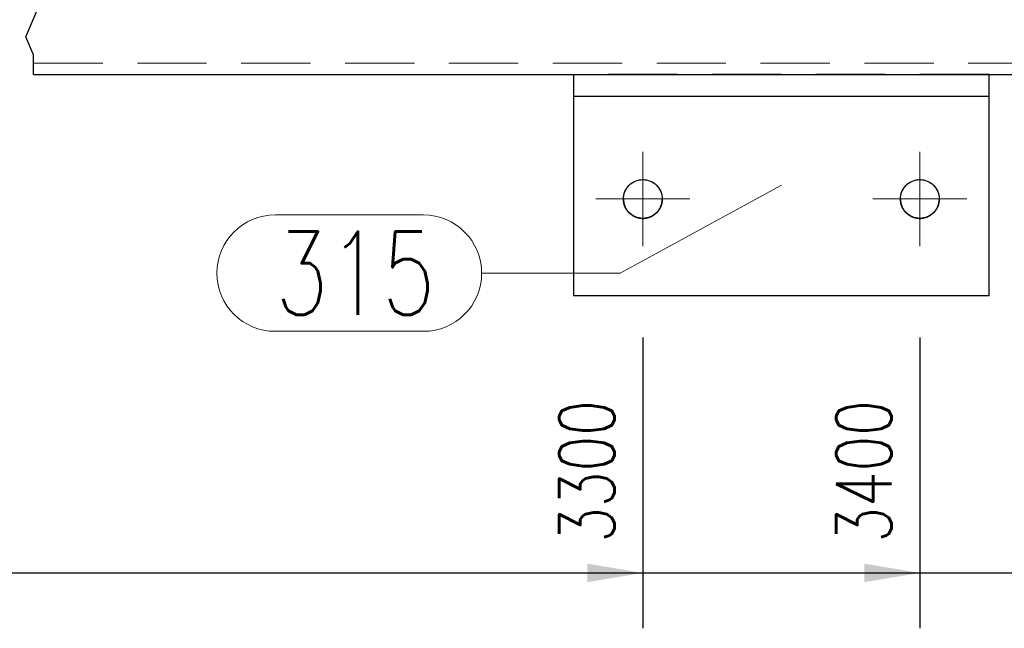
# Model space of a CAD drawing. Header units: millimetres. Extents: x -122 to 731, y 8645 to 9314.
# Tile 6 of 40: x 93 to 129, y 8845 to 8867. Entities that reach past the tile are written whole.
import ezdxf

# ---------------------------------------------------------------- set-up
doc = ezdxf.new("R2010")
doc.units = ezdxf.units.MM
doc.header["$LTSCALE"] = 10
doc.linetypes.add('HIDDEN', pattern=[0.375, 0.25, -0.125])
doc.linetypes.add('MITTE', pattern=[2, 1.25, -0.25, 0.25, -0.25])
doc.layers.get('Defpoints').update_dxf_attribs({"color": 1})
for name, color, linetype, lineweight in [('PS_DIM', 4, 'Continuous', 13), ('PS_Hidden', 2, 'HIDDEN', 9), ('PS_Mid', 5, 'MITTE', 15), ('PS_Pos', 1, 'Continuous', 15), ('PS_Shape', 161, 'Continuous', 30), ('PS_SOLID', 7, 'Continuous', 30)]:
    doc.layers.add(name, color=color, linetype=linetype, lineweight=lineweight)
doc.styles.add('simplex', font='simplex.shx', dxfattribs={"width": 0.75})
doc.dimstyles.new('1_10_GŁ_DS1-LS10', dxfattribs={"dimtxt": 2, "dimasz": 2, "dimexe": 2, "dimexo": 5, "dimgap": 1, "dimtad": 1, "dimjust": 4, "dimdec": 0, "dimlfac": 10, "dimtxsty": 'simplex', "dimblk1": 'NONE', "dimsah": 1, "dimcen": 2, "dimclrd": 256, "dimclre": 256, "dimclrt": 3, "dimadec": 1, "dimazin": 0, "dimtfac": 1, "dimtdec": 0, "dimtmove": 2, "dimatfit": 3, "dimfxl": 1, "dimarcsym": 0})

# ---------------------------------------------------------------- blocks, each defined once
blk = doc.blocks.new('*D226')
at = {"layer": 'Defpoints', "color": 0, "transparency": 16777216}
for p in [(25.154, 8864.595), (115.654, 8860.096), (115.654, 8846.596)]:
    blk.add_point(p, dxfattribs=at)
at = {"layer": 'PS_DIM', "lineweight": -2, "transparency": 16777216}
for p, q in [((25.154, 8859.595), (25.154, 8844.596)), ((115.654, 8855.096), (115.654, 8844.596)), ((25.154, 8846.596), (113.654, 8846.596))]:
    blk.add_line(p, q, dxfattribs=at)
at = {"layer": 'PS_DIM', "transparency": 16777216}
blk.add_solid([(113.654, 8846.929), (113.654, 8846.262), (115.654, 8846.596)], dxfattribs=at)
at = {"layer": 'PS_DIM', "color": 3, "transparency": 16777216, "insert": (113.634, 8850.259), "char_height": 2, "attachment_point": 5, "rotation": 90, "style": 'simplex'}
blk.add_mtext('3300', dxfattribs=at)
blk = doc.blocks.new('_None')
blk = doc.blocks.new('*D227')
at = {"layer": 'Defpoints', "color": 0, "transparency": 16777216}
for p in [(25.154, 8864.595), (125.654, 8860.096), (125.654, 8846.596)]:
    blk.add_point(p, dxfattribs=at)
at = {"layer": 'PS_DIM', "lineweight": -2, "transparency": 16777216}
for p, q in [((25.154, 8859.595), (25.154, 8844.596)), ((125.654, 8855.096), (125.654, 8844.596)), ((25.154, 8846.596), (123.654, 8846.596))]:
    blk.add_line(p, q, dxfattribs=at)
at = {"layer": 'PS_DIM', "transparency": 16777216}
blk.add_solid([(123.654, 8846.929), (123.654, 8846.262), (125.654, 8846.596)], dxfattribs=at)
at = {"layer": 'PS_DIM', "color": 3, "transparency": 16777216, "insert": (123.634, 8850.259), "char_height": 2, "attachment_point": 5, "rotation": 90, "style": 'simplex'}
blk.add_mtext('3400', dxfattribs=at)
blk = doc.blocks.new('*D228')
at = {"layer": 'Defpoints', "color": 0, "transparency": 16777216}
for p in [(25.154, 8864.595), (220.464, 8859.595), (220.464, 8846.596)]:
    blk.add_point(p, dxfattribs=at)
at = {"layer": 'PS_DIM', "lineweight": -2, "transparency": 16777216}
for p, q in [((25.154, 8859.595), (25.154, 8844.596)), ((220.464, 8854.595), (220.464, 8844.596)), ((25.154, 8846.596), (218.464, 8846.596))]:
    blk.add_line(p, q, dxfattribs=at)
at = {"layer": 'PS_DIM', "transparency": 16777216}
blk.add_solid([(218.464, 8846.929), (218.464, 8846.262), (220.464, 8846.596)], dxfattribs=at)
at = {"layer": 'PS_DIM', "color": 3, "transparency": 16777216, "insert": (218.444, 8850.259), "char_height": 2, "attachment_point": 5, "rotation": 90, "style": 'simplex'}
blk.add_mtext('7802', dxfattribs=at)
blk = doc.blocks.new('*X431')
at = {"color": 1}
for p, q in [((93.379, 8865.952), (93.929, 8867.252)), ((93.654, 8865.301), (93.379, 8865.952)), ((93.654, 8864.595), (93.654, 8865.301))]:
    blk.add_line(p, q, dxfattribs=at)
at = {"layer": 'PS_Hidden', "color": 2, "linetype": 'HIDDEN'}
for p, q in [((93.654, 8864.995), (147.654, 8864.995)), ((113.154, 8864.596), (113.154, 8864.595)), ((128.154, 8864.596), (113.154, 8864.596)), ((128.154, 8864.595), (128.154, 8864.596)), ((115.072, 8860.484), (115.054, 8860.455)), ((115.092, 8860.513), (115.072, 8860.484)), ((115.113, 8860.54), (115.092, 8860.513)), ((115.136, 8860.566), (115.113, 8860.54)), ((115.159, 8860.591), (115.136, 8860.566)), ((115.184, 8860.614), (115.159, 8860.591)), ((115.21, 8860.637), (115.184, 8860.614)), ((115.237, 8860.658), (115.21, 8860.637)), ((115.265, 8860.678), (115.237, 8860.658)), ((115.294, 8860.696), (115.265, 8860.678)), ((115.324, 8860.713), (115.294, 8860.696)), ((115.355, 8860.728), (115.324, 8860.713)), ((115.386, 8860.742), (115.355, 8860.728)), ((115.418, 8860.755), (115.386, 8860.742)), ((115.451, 8860.765), (115.418, 8860.755)), ((115.484, 8860.775), (115.451, 8860.765)), ((115.518, 8860.782), (115.484, 8860.775)), ((115.551, 8860.788), (115.518, 8860.782)), ((115.586, 8860.792), (115.551, 8860.788)), ((115.62, 8860.795), (115.586, 8860.792)), ((115.654, 8860.796), (115.62, 8860.795)), ((115.689, 8860.795), (115.654, 8860.796)), ((115.723, 8860.792), (115.689, 8860.795)), ((115.757, 8860.788), (115.723, 8860.792)), ((115.791, 8860.782), (115.757, 8860.788)), ((115.824, 8860.775), (115.791, 8860.782)), ((115.857, 8860.765), (115.824, 8860.775)), ((115.89, 8860.755), (115.857, 8860.765)), ((115.922, 8860.742), (115.89, 8860.755)), ((115.953, 8860.728), (115.922, 8860.742)), ((115.984, 8860.713), (115.953, 8860.728)), ((116.014, 8860.696), (115.984, 8860.713)), ((116.043, 8860.678), (116.014, 8860.696)), ((116.071, 8860.658), (116.043, 8860.678)), ((116.098, 8860.637), (116.071, 8860.658)), ((116.124, 8860.614), (116.098, 8860.637)), ((116.149, 8860.591), (116.124, 8860.614)), ((116.173, 8860.566), (116.149, 8860.591)), ((116.195, 8860.54), (116.173, 8860.566)), ((116.216, 8860.513), (116.195, 8860.54)), ((116.236, 8860.484), (116.216, 8860.513)), ((116.255, 8860.455), (116.236, 8860.484)), ((125.072, 8860.484), (125.054, 8860.455)), ((125.092, 8860.513), (125.072, 8860.484)), ((125.113, 8860.54), (125.092, 8860.513)), ((125.136, 8860.566), (125.113, 8860.54)), ((125.159, 8860.591), (125.136, 8860.566)), ((125.184, 8860.614), (125.159, 8860.591)), ((125.21, 8860.637), (125.184, 8860.614)), ((125.237, 8860.658), (125.21, 8860.637)), ((125.265, 8860.678), (125.237, 8860.658)), ((125.294, 8860.696), (125.265, 8860.678)), ((125.324, 8860.713), (125.294, 8860.696)), ((125.355, 8860.728), (125.324, 8860.713)), ((125.386, 8860.742), (125.355, 8860.728)), ((125.418, 8860.755), (125.386, 8860.742)), ((125.451, 8860.765), (125.418, 8860.755)), ((125.484, 8860.775), (125.451, 8860.765)), ((125.518, 8860.782), (125.484, 8860.775)), ((125.551, 8860.788), (125.518, 8860.782)), ((125.586, 8860.792), (125.551, 8860.788)), ((125.62, 8860.795), (125.586, 8860.792)), ((125.654, 8860.796), (125.62, 8860.795)), ((125.689, 8860.795), (125.654, 8860.796)), ((125.723, 8860.792), (125.689, 8860.795)), ((125.757, 8860.788), (125.723, 8860.792)), ((125.791, 8860.782), (125.757, 8860.788)), ((125.824, 8860.775), (125.791, 8860.782)), ((125.857, 8860.765), (125.824, 8860.775)), ((125.89, 8860.755), (125.857, 8860.765)), ((125.922, 8860.742), (125.89, 8860.755)), ((125.953, 8860.728), (125.922, 8860.742)), ((125.984, 8860.713), (125.953, 8860.728)), ((126.014, 8860.696), (125.984, 8860.713)), ((126.043, 8860.678), (126.014, 8860.696)), ((126.071, 8860.658), (126.043, 8860.678)), ((126.098, 8860.637), (126.071, 8860.658)), ((126.124, 8860.614), (126.098, 8860.637)), ((126.149, 8860.591), (126.124, 8860.614)), ((126.173, 8860.566), (126.149, 8860.591)), ((126.195, 8860.54), (126.173, 8860.566)), ((126.216, 8860.513), (126.195, 8860.54)), ((126.236, 8860.484), (126.216, 8860.513)), ((126.255, 8860.455), (126.236, 8860.484)), ((114.955, 8860.13), (114.954, 8860.096)), ((114.958, 8860.164), (114.955, 8860.13)), ((114.962, 8860.198), (114.958, 8860.164)), ((114.968, 8860.232), (114.962, 8860.198)), ((114.975, 8860.266), (114.968, 8860.232)), ((114.984, 8860.299), (114.975, 8860.266)), ((114.995, 8860.331), (114.984, 8860.299)), ((115.007, 8860.363), (114.995, 8860.331)), ((115.021, 8860.395), (115.007, 8860.363)), ((115.037, 8860.426), (115.021, 8860.395)), ((115.054, 8860.455), (115.037, 8860.426)), ((116.272, 8860.426), (116.255, 8860.455)), ((116.287, 8860.395), (116.272, 8860.426)), ((116.301, 8860.363), (116.287, 8860.395)), ((116.313, 8860.331), (116.301, 8860.363)), ((116.324, 8860.299), (116.313, 8860.331)), ((116.333, 8860.266), (116.324, 8860.299)), ((116.341, 8860.232), (116.333, 8860.266)), ((116.347, 8860.198), (116.341, 8860.232)), ((116.351, 8860.164), (116.347, 8860.198)), ((116.353, 8860.13), (116.351, 8860.164)), ((116.354, 8860.096), (116.353, 8860.13)), ((124.955, 8860.13), (124.954, 8860.096)), ((124.958, 8860.164), (124.955, 8860.13)), ((124.962, 8860.198), (124.958, 8860.164)), ((124.968, 8860.232), (124.962, 8860.198)), ((124.975, 8860.266), (124.968, 8860.232)), ((124.984, 8860.299), (124.975, 8860.266)), ((124.995, 8860.331), (124.984, 8860.299)), ((125.007, 8860.363), (124.995, 8860.331)), ((125.021, 8860.395), (125.007, 8860.363)), ((125.037, 8860.426), (125.021, 8860.395)), ((125.054, 8860.455), (125.037, 8860.426)), ((126.272, 8860.426), (126.255, 8860.455)), ((126.287, 8860.395), (126.272, 8860.426)), ((126.301, 8860.363), (126.287, 8860.395)), ((126.313, 8860.331), (126.301, 8860.363)), ((126.324, 8860.299), (126.313, 8860.331)), ((126.333, 8860.266), (126.324, 8860.299)), ((126.341, 8860.232), (126.333, 8860.266)), ((126.347, 8860.198), (126.341, 8860.232)), ((126.351, 8860.164), (126.347, 8860.198)), ((126.353, 8860.13), (126.351, 8860.164)), ((126.354, 8860.096), (126.353, 8860.13)), ((114.954, 8860.096), (114.954, 8860.096)), ((116.354, 8860.096), (116.354, 8860.096)), ((124.954, 8860.096), (124.954, 8860.096)), ((126.354, 8860.096), (126.354, 8860.096))]:
    blk.add_line(p, q, dxfattribs=at)
at = {"layer": 'PS_Mid', "color": 5, "linetype": 'MITTE'}
for p, q in [((115.654, 8861.796), (115.654, 8858.396)), ((125.654, 8861.796), (125.654, 8858.396)), ((117.354, 8860.096), (113.954, 8860.096)), ((127.354, 8860.096), (123.954, 8860.096))]:
    blk.add_line(p, q, dxfattribs=at)
at = {"layer": 'PS_SOLID', "color": 7, "linetype": 'Continuous'}
for p, q in [((93.654, 8864.595), (147.654, 8864.595)), ((113.154, 8864.595), (113.154, 8863.796)), ((128.154, 8863.796), (128.154, 8864.595)), ((113.154, 8863.796), (113.154, 8856.596)), ((128.154, 8863.796), (113.154, 8863.796)), ((128.154, 8856.596), (128.154, 8863.796)), ((115.037, 8860.426), (115.072, 8860.484)), ((115.072, 8860.484), (115.113, 8860.54)), ((115.113, 8860.54), (115.159, 8860.591)), ((115.159, 8860.591), (115.21, 8860.637)), ((115.21, 8860.637), (115.265, 8860.678)), ((115.265, 8860.678), (115.324, 8860.713)), ((115.324, 8860.713), (115.386, 8860.742)), ((115.386, 8860.742), (115.451, 8860.765)), ((115.451, 8860.765), (115.518, 8860.782)), ((115.518, 8860.782), (115.586, 8860.792)), ((115.586, 8860.792), (115.654, 8860.796)), ((115.654, 8860.796), (115.723, 8860.792)), ((115.654, 8860.796), (115.654, 8860.796)), ((115.723, 8860.792), (115.791, 8860.782)), ((115.791, 8860.782), (115.857, 8860.765)), ((115.857, 8860.765), (115.922, 8860.742)), ((115.922, 8860.742), (115.984, 8860.713)), ((115.984, 8860.713), (116.043, 8860.678)), ((116.043, 8860.678), (116.098, 8860.637)), ((116.098, 8860.637), (116.149, 8860.591)), ((116.149, 8860.591), (116.195, 8860.54)), ((116.195, 8860.54), (116.236, 8860.484)), ((116.236, 8860.484), (116.272, 8860.426)), ((125.037, 8860.426), (125.072, 8860.484)), ((125.072, 8860.484), (125.113, 8860.54)), ((125.113, 8860.54), (125.159, 8860.591)), ((125.159, 8860.591), (125.21, 8860.637)), ((125.21, 8860.637), (125.265, 8860.678)), ((125.265, 8860.678), (125.324, 8860.713)), ((125.324, 8860.713), (125.386, 8860.742)), ((125.386, 8860.742), (125.451, 8860.765)), ((125.451, 8860.765), (125.518, 8860.782)), ((125.518, 8860.782), (125.586, 8860.792)), ((125.586, 8860.792), (125.654, 8860.796)), ((125.654, 8860.796), (125.723, 8860.792)), ((125.654, 8860.796), (125.654, 8860.796)), ((125.723, 8860.792), (125.791, 8860.782)), ((125.791, 8860.782), (125.857, 8860.765)), ((125.857, 8860.765), (125.922, 8860.742)), ((125.922, 8860.742), (125.984, 8860.713)), ((125.984, 8860.713), (126.043, 8860.678)), ((126.043, 8860.678), (126.098, 8860.637)), ((126.098, 8860.637), (126.149, 8860.591)), ((126.149, 8860.591), (126.195, 8860.54)), ((126.195, 8860.54), (126.236, 8860.484)), ((126.236, 8860.484), (126.272, 8860.426)), ((114.954, 8860.096), (114.958, 8860.164)), ((114.958, 8860.164), (114.968, 8860.232)), ((114.968, 8860.232), (114.984, 8860.299)), ((114.984, 8860.299), (115.007, 8860.363)), ((115.007, 8860.363), (115.037, 8860.426)), ((116.272, 8860.426), (116.301, 8860.363)), ((116.301, 8860.363), (116.324, 8860.299)), ((116.324, 8860.299), (116.341, 8860.232)), ((116.341, 8860.232), (116.351, 8860.164)), ((116.351, 8860.164), (116.354, 8860.096)), ((124.954, 8860.096), (124.958, 8860.164)), ((124.958, 8860.164), (124.968, 8860.232)), ((124.968, 8860.232), (124.984, 8860.299)), ((124.984, 8860.299), (125.007, 8860.363)), ((125.007, 8860.363), (125.037, 8860.426)), ((126.272, 8860.426), (126.301, 8860.363)), ((126.301, 8860.363), (126.324, 8860.299)), ((126.324, 8860.299), (126.341, 8860.232)), ((126.341, 8860.232), (126.351, 8860.164)), ((126.351, 8860.164), (126.354, 8860.096)), ((114.954, 8860.096), (114.954, 8860.078)), ((114.958, 8860.027), (114.954, 8860.096)), ((114.954, 8860.078), (114.955, 8860.061)), ((114.955, 8860.061), (114.956, 8860.044)), ((114.956, 8860.044), (114.958, 8860.027)), ((114.958, 8860.027), (114.959, 8860.01)), ((114.968, 8859.959), (114.958, 8860.027)), ((114.959, 8860.01), (114.962, 8859.993)), ((114.962, 8859.993), (114.965, 8859.976)), ((114.965, 8859.976), (114.968, 8859.959)), ((114.968, 8859.959), (114.971, 8859.942)), ((114.984, 8859.892), (114.968, 8859.959)), ((114.971, 8859.942), (114.975, 8859.925)), ((114.975, 8859.925), (114.98, 8859.909)), ((114.98, 8859.909), (114.984, 8859.892)), ((114.984, 8859.892), (114.99, 8859.876)), ((115.007, 8859.828), (114.984, 8859.892)), ((114.99, 8859.876), (114.995, 8859.86)), ((114.995, 8859.86), (115.001, 8859.844)), ((115.001, 8859.844), (115.007, 8859.828)), ((115.007, 8859.828), (115.014, 8859.812)), ((115.037, 8859.766), (115.007, 8859.828)), ((115.014, 8859.812), (115.021, 8859.796)), ((115.021, 8859.796), (115.029, 8859.781)), ((115.029, 8859.781), (115.037, 8859.766)), ((116.301, 8859.828), (116.272, 8859.766)), ((116.272, 8859.766), (116.279, 8859.781)), ((116.279, 8859.781), (116.287, 8859.796)), ((116.287, 8859.796), (116.294, 8859.812)), ((116.294, 8859.812), (116.301, 8859.828)), ((116.324, 8859.892), (116.301, 8859.828)), ((116.301, 8859.828), (116.307, 8859.844)), ((116.307, 8859.844), (116.313, 8859.86)), ((116.313, 8859.86), (116.319, 8859.876)), ((116.319, 8859.876), (116.324, 8859.892)), ((116.341, 8859.959), (116.324, 8859.892)), ((116.324, 8859.892), (116.329, 8859.909)), ((116.329, 8859.909), (116.333, 8859.925)), ((116.333, 8859.925), (116.337, 8859.942)), ((116.337, 8859.942), (116.341, 8859.959)), ((116.351, 8860.027), (116.341, 8859.959)), ((116.341, 8859.959), (116.344, 8859.976)), ((116.344, 8859.976), (116.347, 8859.993)), ((116.347, 8859.993), (116.349, 8860.01)), ((116.349, 8860.01), (116.351, 8860.027)), ((116.354, 8860.096), (116.351, 8860.027)), ((116.351, 8860.027), (116.352, 8860.044)), ((116.352, 8860.044), (116.353, 8860.061)), ((116.353, 8860.061), (116.354, 8860.078)), ((116.354, 8860.078), (116.354, 8860.096)), ((116.354, 8860.096), (116.354, 8860.096)), ((124.954, 8860.096), (124.954, 8860.078)), ((124.958, 8860.027), (124.954, 8860.096)), ((124.954, 8860.078), (124.955, 8860.061)), ((124.955, 8860.061), (124.956, 8860.044)), ((124.956, 8860.044), (124.958, 8860.027)), ((124.958, 8860.027), (124.959, 8860.01)), ((124.968, 8859.959), (124.958, 8860.027)), ((124.959, 8860.01), (124.962, 8859.993)), ((124.962, 8859.993), (124.965, 8859.976)), ((124.965, 8859.976), (124.968, 8859.959)), ((124.968, 8859.959), (124.971, 8859.942)), ((124.984, 8859.892), (124.968, 8859.959)), ((124.971, 8859.942), (124.975, 8859.925)), ((124.975, 8859.925), (124.98, 8859.909)), ((124.98, 8859.909), (124.984, 8859.892)), ((124.984, 8859.892), (124.99, 8859.876)), ((125.007, 8859.828), (124.984, 8859.892)), ((124.99, 8859.876), (124.995, 8859.86)), ((124.995, 8859.86), (125.001, 8859.844)), ((125.001, 8859.844), (125.007, 8859.828)), ((125.007, 8859.828), (125.014, 8859.812)), ((125.037, 8859.766), (125.007, 8859.828)), ((125.014, 8859.812), (125.021, 8859.796)), ((125.021, 8859.796), (125.029, 8859.781)), ((125.029, 8859.781), (125.037, 8859.766)), ((126.301, 8859.828), (126.272, 8859.766)), ((126.272, 8859.766), (126.279, 8859.781)), ((126.279, 8859.781), (126.287, 8859.796)), ((126.287, 8859.796), (126.294, 8859.812)), ((126.294, 8859.812), (126.301, 8859.828)), ((126.324, 8859.892), (126.301, 8859.828)), ((126.301, 8859.828), (126.307, 8859.844)), ((126.307, 8859.844), (126.313, 8859.86)), ((126.313, 8859.86), (126.319, 8859.876)), ((126.319, 8859.876), (126.324, 8859.892)), ((126.341, 8859.959), (126.324, 8859.892)), ((126.324, 8859.892), (126.329, 8859.909)), ((126.329, 8859.909), (126.333, 8859.925)), ((126.333, 8859.925), (126.337, 8859.942)), ((126.337, 8859.942), (126.341, 8859.959)), ((126.351, 8860.027), (126.341, 8859.959)), ((126.341, 8859.959), (126.344, 8859.976)), ((126.344, 8859.976), (126.347, 8859.993)), ((126.347, 8859.993), (126.349, 8860.01)), ((126.349, 8860.01), (126.351, 8860.027)), ((126.354, 8860.096), (126.351, 8860.027)), ((126.351, 8860.027), (126.352, 8860.044)), ((126.352, 8860.044), (126.353, 8860.061)), ((126.353, 8860.061), (126.354, 8860.078)), ((126.354, 8860.078), (126.354, 8860.096)), ((126.354, 8860.096), (126.354, 8860.096)), ((115.037, 8859.766), (115.045, 8859.751)), ((115.072, 8859.707), (115.037, 8859.766)), ((115.045, 8859.751), (115.054, 8859.736)), ((115.054, 8859.736), (115.063, 8859.721)), ((115.063, 8859.721), (115.072, 8859.707)), ((115.072, 8859.707), (115.082, 8859.692)), ((115.113, 8859.651), (115.072, 8859.707)), ((115.082, 8859.692), (115.092, 8859.679)), ((115.092, 8859.679), (115.102, 8859.665)), ((115.102, 8859.665), (115.113, 8859.651)), ((115.113, 8859.651), (115.124, 8859.638)), ((115.159, 8859.601), (115.113, 8859.651)), ((115.124, 8859.638), (115.136, 8859.625)), ((115.136, 8859.625), (115.147, 8859.613)), ((115.147, 8859.613), (115.159, 8859.601)), ((115.159, 8859.601), (115.172, 8859.589)), ((115.21, 8859.554), (115.159, 8859.601)), ((115.172, 8859.589), (115.184, 8859.577)), ((115.184, 8859.577), (115.197, 8859.565)), ((115.197, 8859.565), (115.21, 8859.554)), ((115.21, 8859.554), (115.224, 8859.544)), ((115.265, 8859.513), (115.21, 8859.554)), ((115.224, 8859.544), (115.237, 8859.533)), ((115.237, 8859.533), (115.251, 8859.523)), ((115.251, 8859.523), (115.265, 8859.514)), ((115.265, 8859.514), (115.28, 8859.504)), ((115.324, 8859.478), (115.265, 8859.513)), ((115.28, 8859.504), (115.294, 8859.495)), ((115.294, 8859.495), (115.309, 8859.486)), ((115.309, 8859.486), (115.324, 8859.478)), ((115.324, 8859.478), (115.339, 8859.47)), ((115.386, 8859.449), (115.324, 8859.478)), ((115.339, 8859.47), (115.355, 8859.463)), ((115.355, 8859.463), (115.371, 8859.456)), ((115.371, 8859.456), (115.386, 8859.449)), ((115.386, 8859.449), (115.402, 8859.442)), ((115.451, 8859.426), (115.386, 8859.449)), ((115.402, 8859.442), (115.418, 8859.436)), ((115.418, 8859.436), (115.435, 8859.431)), ((115.435, 8859.431), (115.451, 8859.426)), ((115.451, 8859.426), (115.468, 8859.421)), ((115.518, 8859.409), (115.451, 8859.426)), ((115.468, 8859.421), (115.484, 8859.417)), ((115.484, 8859.417), (115.501, 8859.413)), ((115.857, 8859.426), (115.791, 8859.409)), ((115.808, 8859.413), (115.824, 8859.417)), ((115.824, 8859.417), (115.841, 8859.421)), ((115.841, 8859.421), (115.857, 8859.426)), ((115.922, 8859.449), (115.857, 8859.426)), ((115.857, 8859.426), (115.874, 8859.431)), ((115.874, 8859.431), (115.89, 8859.436)), ((115.89, 8859.436), (115.906, 8859.442)), ((115.906, 8859.442), (115.922, 8859.449)), ((115.984, 8859.478), (115.922, 8859.449)), ((115.922, 8859.449), (115.938, 8859.456)), ((115.938, 8859.456), (115.953, 8859.463)), ((115.953, 8859.463), (115.969, 8859.47)), ((115.969, 8859.47), (115.984, 8859.478)), ((116.043, 8859.513), (115.984, 8859.478)), ((115.984, 8859.478), (115.999, 8859.486)), ((115.999, 8859.486), (116.014, 8859.495)), ((116.014, 8859.495), (116.029, 8859.504)), ((116.029, 8859.504), (116.043, 8859.514)), ((116.098, 8859.554), (116.043, 8859.513)), ((116.043, 8859.514), (116.057, 8859.523)), ((116.057, 8859.523), (116.071, 8859.533)), ((116.071, 8859.533), (116.085, 8859.544)), ((116.085, 8859.544), (116.098, 8859.554)), ((116.149, 8859.601), (116.098, 8859.554)), ((116.098, 8859.554), (116.111, 8859.565)), ((116.111, 8859.565), (116.124, 8859.577)), ((116.124, 8859.577), (116.137, 8859.589)), ((116.137, 8859.589), (116.149, 8859.601)), ((116.195, 8859.651), (116.149, 8859.601)), ((116.149, 8859.601), (116.161, 8859.613)), ((116.161, 8859.613), (116.173, 8859.625)), ((116.173, 8859.625), (116.184, 8859.638)), ((116.184, 8859.638), (116.195, 8859.651)), ((116.236, 8859.707), (116.195, 8859.651)), ((116.195, 8859.651), (116.206, 8859.665)), ((116.206, 8859.665), (116.216, 8859.679)), ((116.216, 8859.679), (116.227, 8859.692)), ((116.227, 8859.692), (116.236, 8859.707)), ((116.272, 8859.766), (116.236, 8859.707)), ((116.236, 8859.707), (116.246, 8859.721)), ((116.246, 8859.721), (116.255, 8859.736)), ((116.255, 8859.736), (116.263, 8859.751)), ((116.263, 8859.751), (116.272, 8859.766)), ((125.037, 8859.766), (125.045, 8859.751)), ((125.072, 8859.707), (125.037, 8859.766)), ((125.045, 8859.751), (125.054, 8859.736)), ((125.054, 8859.736), (125.063, 8859.721)), ((125.063, 8859.721), (125.072, 8859.707)), ((125.072, 8859.707), (125.082, 8859.692)), ((125.113, 8859.651), (125.072, 8859.707)), ((125.082, 8859.692), (125.092, 8859.679)), ((125.092, 8859.679), (125.102, 8859.665)), ((125.102, 8859.665), (125.113, 8859.651)), ((125.113, 8859.651), (125.124, 8859.638)), ((125.159, 8859.601), (125.113, 8859.651)), ((125.124, 8859.638), (125.136, 8859.625)), ((125.136, 8859.625), (125.147, 8859.613)), ((125.147, 8859.613), (125.159, 8859.601)), ((125.159, 8859.601), (125.172, 8859.589)), ((125.21, 8859.554), (125.159, 8859.601)), ((125.172, 8859.589), (125.184, 8859.577)), ((125.184, 8859.577), (125.197, 8859.565)), ((125.197, 8859.565), (125.21, 8859.554)), ((125.21, 8859.554), (125.224, 8859.544)), ((125.265, 8859.513), (125.21, 8859.554)), ((125.224, 8859.544), (125.237, 8859.533)), ((125.237, 8859.533), (125.251, 8859.523)), ((125.251, 8859.523), (125.265, 8859.514)), ((125.265, 8859.514), (125.28, 8859.504)), ((125.324, 8859.478), (125.265, 8859.513)), ((125.28, 8859.504), (125.294, 8859.495)), ((125.294, 8859.495), (125.309, 8859.486)), ((125.309, 8859.486), (125.324, 8859.478)), ((125.324, 8859.478), (125.339, 8859.47)), ((125.386, 8859.449), (125.324, 8859.478)), ((125.339, 8859.47), (125.355, 8859.463)), ((125.355, 8859.463), (125.371, 8859.456)), ((125.371, 8859.456), (125.386, 8859.449)), ((125.386, 8859.449), (125.402, 8859.442)), ((125.451, 8859.426), (125.386, 8859.449)), ((125.402, 8859.442), (125.418, 8859.436)), ((125.418, 8859.436), (125.435, 8859.431)), ((125.435, 8859.431), (125.451, 8859.426)), ((125.451, 8859.426), (125.468, 8859.421)), ((125.518, 8859.409), (125.451, 8859.426)), ((125.468, 8859.421), (125.484, 8859.417)), ((125.484, 8859.417), (125.501, 8859.413)), ((125.857, 8859.426), (125.791, 8859.409)), ((125.808, 8859.413), (125.824, 8859.417)), ((125.824, 8859.417), (125.841, 8859.421)), ((125.841, 8859.421), (125.857, 8859.426)), ((125.922, 8859.449), (125.857, 8859.426)), ((125.857, 8859.426), (125.874, 8859.431)), ((125.874, 8859.431), (125.89, 8859.436)), ((125.89, 8859.436), (125.906, 8859.442)), ((125.906, 8859.442), (125.922, 8859.449)), ((125.984, 8859.478), (125.922, 8859.449)), ((125.922, 8859.449), (125.938, 8859.456)), ((125.938, 8859.456), (125.953, 8859.463)), ((125.953, 8859.463), (125.969, 8859.47)), ((125.969, 8859.47), (125.984, 8859.478)), ((126.043, 8859.513), (125.984, 8859.478)), ((125.984, 8859.478), (125.999, 8859.486)), ((125.999, 8859.486), (126.014, 8859.495)), ((126.014, 8859.495), (126.029, 8859.504)), ((126.029, 8859.504), (126.043, 8859.514)), ((126.098, 8859.554), (126.043, 8859.513)), ((126.043, 8859.514), (126.057, 8859.523)), ((126.057, 8859.523), (126.071, 8859.533)), ((126.071, 8859.533), (126.085, 8859.544)), ((126.085, 8859.544), (126.098, 8859.554)), ((126.149, 8859.601), (126.098, 8859.554)), ((126.098, 8859.554), (126.111, 8859.565)), ((126.111, 8859.565), (126.124, 8859.577)), ((126.124, 8859.577), (126.137, 8859.589)), ((126.137, 8859.589), (126.149, 8859.601)), ((126.195, 8859.651), (126.149, 8859.601)), ((126.149, 8859.601), (126.161, 8859.613)), ((126.161, 8859.613), (126.173, 8859.625)), ((126.173, 8859.625), (126.184, 8859.638)), ((126.184, 8859.638), (126.195, 8859.651)), ((126.236, 8859.707), (126.195, 8859.651)), ((126.195, 8859.651), (126.206, 8859.665)), ((126.206, 8859.665), (126.216, 8859.679)), ((126.216, 8859.679), (126.227, 8859.692)), ((126.227, 8859.692), (126.236, 8859.707)), ((126.272, 8859.766), (126.236, 8859.707)), ((126.236, 8859.707), (126.246, 8859.721)), ((126.246, 8859.721), (126.255, 8859.736)), ((126.255, 8859.736), (126.263, 8859.751)), ((126.263, 8859.751), (126.272, 8859.766)), ((115.501, 8859.413), (115.518, 8859.409)), ((115.518, 8859.409), (115.535, 8859.406)), ((115.586, 8859.399), (115.518, 8859.409)), ((115.535, 8859.406), (115.551, 8859.403)), ((115.551, 8859.403), (115.569, 8859.401)), ((115.569, 8859.401), (115.586, 8859.399)), ((115.586, 8859.399), (115.603, 8859.397)), ((115.654, 8859.396), (115.586, 8859.399)), ((115.603, 8859.397), (115.62, 8859.396)), ((115.62, 8859.396), (115.637, 8859.396)), ((115.637, 8859.396), (115.654, 8859.396)), ((115.723, 8859.399), (115.654, 8859.396)), ((115.654, 8859.396), (115.671, 8859.396)), ((115.654, 8859.396), (115.654, 8859.396)), ((115.671, 8859.396), (115.689, 8859.396)), ((115.689, 8859.396), (115.706, 8859.397)), ((115.706, 8859.397), (115.723, 8859.399)), ((115.791, 8859.409), (115.723, 8859.399)), ((115.723, 8859.399), (115.74, 8859.401)), ((115.74, 8859.401), (115.757, 8859.403)), ((115.757, 8859.403), (115.774, 8859.406)), ((115.774, 8859.406), (115.791, 8859.409)), ((115.791, 8859.409), (115.808, 8859.413)), ((125.501, 8859.413), (125.518, 8859.409)), ((125.518, 8859.409), (125.535, 8859.406)), ((125.586, 8859.399), (125.518, 8859.409)), ((125.535, 8859.406), (125.551, 8859.403)), ((125.551, 8859.403), (125.569, 8859.401)), ((125.569, 8859.401), (125.586, 8859.399)), ((125.586, 8859.399), (125.603, 8859.397)), ((125.654, 8859.396), (125.586, 8859.399)), ((125.603, 8859.397), (125.62, 8859.396)), ((125.62, 8859.396), (125.637, 8859.396)), ((125.637, 8859.396), (125.654, 8859.396)), ((125.723, 8859.399), (125.654, 8859.396)), ((125.654, 8859.396), (125.671, 8859.396)), ((125.654, 8859.396), (125.654, 8859.396)), ((125.671, 8859.396), (125.689, 8859.396)), ((125.689, 8859.396), (125.706, 8859.397)), ((125.706, 8859.397), (125.723, 8859.399)), ((125.791, 8859.409), (125.723, 8859.399)), ((125.723, 8859.399), (125.74, 8859.401)), ((125.74, 8859.401), (125.757, 8859.403)), ((125.757, 8859.403), (125.774, 8859.406)), ((125.774, 8859.406), (125.791, 8859.409)), ((125.791, 8859.409), (125.808, 8859.413)), ((128.154, 8856.596), (113.154, 8856.596))]:
    blk.add_line(p, q, dxfattribs=at)
blk = doc.blocks.new('*X433')
at = {"color": 1}
for p, q in [((120.654, 8860.596), (114.833, 8857.418)), ((102.376, 8859.518), (107.733, 8859.518)), ((109.833, 8857.418), (114.833, 8857.418)), ((102.376, 8855.318), (107.733, 8855.318))]:
    blk.add_line(p, q, dxfattribs=at)
for centre, start, end in [((102.376, 8857.418), 90, 270), ((107.733, 8857.418), 270, 90)]:
    blk.add_arc(centre, 2.1, start, end, dxfattribs=at)
at = {"color": 2, "style": 'simplex', "width": 0.75}
blk.add_text('315', height=3, dxfattribs=at).set_placement((102.376, 8855.918))

msp = doc.modelspace()

# ---------------------------------------------------------------- block references
at = {"layer": 'PS_Pos'}
msp.add_blockref('*X433', (0, 0), dxfattribs=at)
at = {"layer": 'PS_Shape', "color": 232}
msp.add_blockref('*X431', (0, 0), dxfattribs=at)

# ---------------------------------------------------------------- dimensions: what is measured, and where the dimension line sits
at = {"layer": 'PS_DIM'}
for base, p2, text, picture, middle in [((115.654, 8846.596), (115.654, 8860.096), '3300', '*D226', (113.634, 8850.259)), ((125.654, 8846.596), (125.654, 8860.096), '3400', '*D227', (123.634, 8850.259)), ((220.464, 8846.596), (220.464, 8859.595), '7802', '*D228', (218.444, 8850.259))]:
    dim = msp.add_linear_dim(base=base, p1=(25.154, 8864.595), p2=p2, text=text, dimstyle='1_10_GŁ_DS1-LS10', dxfattribs=at)
    dim.commit()
    dim.dimension.update_dxf_attribs({"geometry": picture, "text_midpoint": middle, "dimtype": 128, "text_rotation": 90})

doc.saveas('drawing.dxf')
